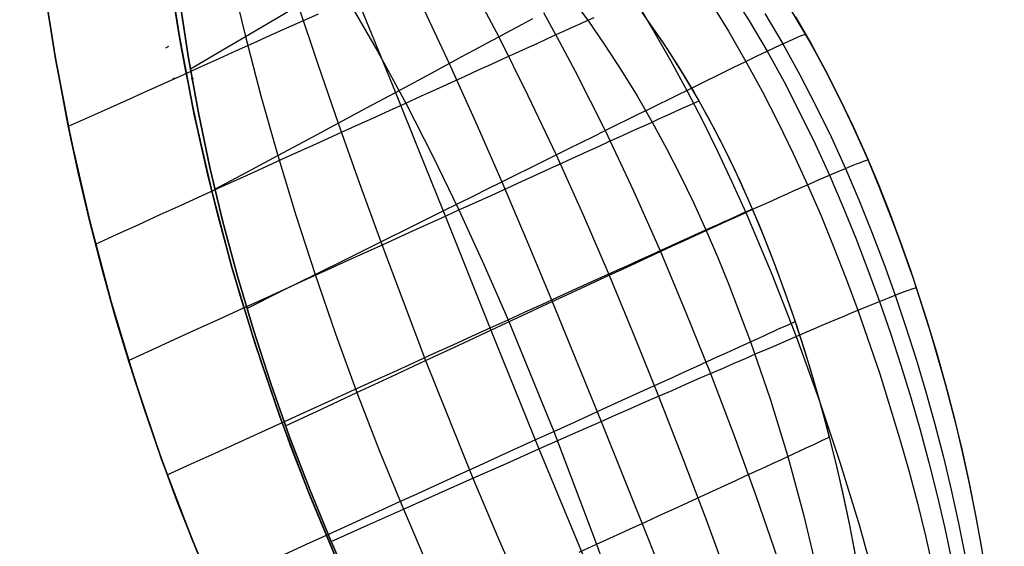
# Model space of a CAD drawing. Header units: millimetres. Extents: x -58 to 58, y -58 to 58.
# Tile 13 of 74: x -58 to -34, y -22 to -9. Entities that reach past the tile are written whole.
import ezdxf

# ---------------------------------------------------------------- set-up
doc = ezdxf.new("R2010")
doc.units = ezdxf.units.MM
doc.header["$MEASUREMENT"] = 0
doc.layers.add('Predefinito', color=5, linetype='Continuous')

msp = doc.modelspace()

# ---------------------------------------------------------------- linework, layer by layer
at = {"layer": 'Predefinito', "color": 9}
for points in [[(-57.5, 0), (-57.466, -1.985), (-57.363, -3.967), (-57.192, -5.945), (-56.953, -7.915), (-56.645, -9.876), (-56.271, -11.825), (-55.829, -13.761), (-55.321, -15.679), (-54.747, -17.58), (-54.107, -19.459), (-53.403, -21.315), (-52.636, -23.145)], [(-52.636, -23.145), (-53.403, -21.315), (-54.107, -19.459), (-54.747, -17.58), (-55.321, -15.679), (-55.829, -13.761), (-56.271, -11.825), (-56.645, -9.876), (-56.953, -7.915), (-57.192, -5.945), (-57.363, -3.967), (-57.466, -1.985), (-57.5, 0)], [(-54.5, 0), (-54.468, -1.881), (-54.37, -3.76), (-54.208, -5.634), (-53.981, -7.502), (-53.69, -9.361), (-53.335, -11.208), (-52.916, -13.043), (-52.435, -14.861), (-51.89, -16.662), (-51.284, -18.444), (-50.617, -20.203), (-49.89, -21.938)], [(-49.89, -21.938), (-50.617, -20.203), (-51.284, -18.444), (-51.89, -16.662), (-52.435, -14.861), (-52.916, -13.043), (-53.335, -11.208), (-53.69, -9.361), (-53.981, -7.502), (-54.208, -5.634), (-54.37, -3.76), (-54.468, -1.881), (-54.5, 0)], [(-42.66, -8.777), (-42.45, -9.068), (-42.045, -9.662), (-41.66, -10.269), (-41.295, -10.889), (-40.949, -11.519), (-40.622, -12.16), (-40.313, -12.809), (-40.021, -13.466), (-39.745, -14.129), (-39.484, -14.799), (-39.236, -15.474), (-39.002, -16.154), (-38.779, -16.837), (-38.568, -17.525), (-38.37, -18.216), (-38.184, -18.91), (-38.011, -19.608), (-37.851, -20.309), (-37.705, -21.013), (-37.571, -21.72)], [(-42.562, -8.912), (-42.158, -9.491), (-41.776, -10.081), (-41.412, -10.684), (-41.068, -11.298), (-40.74, -11.923), (-40.429, -12.559), (-40.134, -13.207), (-39.853, -13.865), (-39.586, -14.533), (-39.331, -15.212), (-39.088, -15.9), (-38.855, -16.598), (-38.634, -17.305), (-38.424, -18.022), (-38.227, -18.747), (-38.042, -19.48), (-37.871, -20.222), (-37.713, -20.972), (-37.57, -21.729)], [(-42.562, -8.912), (-42.158, -9.491), (-41.776, -10.081), (-41.412, -10.684), (-41.068, -11.298), (-40.74, -11.923), (-40.429, -12.559), (-40.134, -13.207), (-39.853, -13.865), (-39.586, -14.533), (-39.331, -15.212), (-39.088, -15.9), (-38.855, -16.598), (-38.634, -17.305), (-38.424, -18.022), (-38.227, -18.747), (-38.042, -19.48), (-37.871, -20.222), (-37.713, -20.972), (-37.57, -21.729)], [(-38.992, -8.884), (-38.619, -9.527), (-38.265, -10.177), (-37.931, -10.835), (-37.614, -11.499), (-37.313, -12.169), (-37.028, -12.846), (-36.758, -13.528), (-36.501, -14.215), (-36.257, -14.907), (-35.8, -16.313), (-35.587, -17.03), (-35.386, -17.756), (-35.196, -18.49), (-35.018, -19.232), (-34.853, -19.983), (-34.701, -20.741), (-34.563, -21.508), (-34.439, -22.282)], [(-36.209, -15.048), (-35.767, -16.422), (-35.366, -17.83), (-35.182, -18.546), (-35.01, -19.27), (-34.849, -20.002), (-34.701, -20.741), (-34.563, -21.508), (-34.439, -22.281), (-34.329, -23.062), (-34.235, -23.85), (-34.156, -24.645), (-34.094, -25.446), (-34.048, -26.253), (-34.02, -27.067), (-34.009, -27.886), (-34.017, -28.71), (-34.043, -29.539), (-34.089, -30.373), (-34.154, -31.212), (-34.24, -32.054), (-34.347, -32.901), (-34.475, -33.75)]]:
    msp.add_lwpolyline(points, dxfattribs=at)
at = {"layer": 'Predefinito', "color": 9, "extrusion": (-2.14328e-06, 2.86885e-06, 1)}
msp.add_lwpolyline([(-36.208, -15.048), (-36.501, -14.216), (-36.757, -13.529), (-37.028, -12.847), (-37.313, -12.17), (-37.613, -11.5), (-37.93, -10.835), (-38.265, -10.178), (-38.618, -9.527), (-38.991, -8.885), (-39.385, -8.25), (-39.8, -7.625), (-40.237, -7.009), (-40.697, -6.404), (-41.181, -5.81), (-41.689, -5.228), (-41.953, -4.942), (-42.223, -4.659), (-42.701, -4.181), (-43.198, -3.714), (-43.715, -3.257), (-44.251, -2.812), (-44.807, -2.378), (-45.382, -1.956), (-45.978, -1.545), (-46.593, -1.147)], dxfattribs=at)
at = {"layer": 'Predefinito', "color": 9, "extrusion": (1, 0, 0)}
for points in [[(-9.527, 60), (-9.527, 320)], [(-14.907, 60), (-14.907, 320)], [(-15.9, 60), (-15.9, 320)], [(-20.741, 60), (-20.741, 319.999)]]:
    msp.add_lwpolyline(points, dxfattribs=at)
at = {"layer": 'Predefinito', "color": 9, "extrusion": (-0.273241, 0.92603, -0.260398)}
msp.add_lwpolyline([(54.328, 28.734), (54.219, 28.831)], dxfattribs=at)
at = {"layer": 'Predefinito', "color": 9, "extrusion": (-0.273241, 0.92603, 0.260398)}
msp.add_lwpolyline([(54.328, 338.156), (54.219, 338.06)], dxfattribs=at)
at = {"layer": 'Predefinito', "color": 9, "extrusion": (-0.285858, 0.928308, -0.237759)}
msp.add_lwpolyline([(54.451, 28.201), (54.372, 28.263)], dxfattribs=at)
at = {"layer": 'Predefinito', "color": 9, "extrusion": (-0.285855, 0.928309, 0.23776)}
msp.add_lwpolyline([(54.451, 340.901), (54.372, 340.841)], dxfattribs=at)
at = {"layer": 'Predefinito', "color": 9, "extrusion": (-0.289386, 0.931619, -0.219869)}
msp.add_lwpolyline([(54.5, 27.639), (54.438, 27.683)], dxfattribs=at)
at = {"layer": 'Predefinito', "color": 9, "extrusion": (-0.289386, 0.931618, 0.219869)}
msp.add_lwpolyline([(54.5, 343.062), (54.438, 343.018)], dxfattribs=at)
at = {"layer": 'Predefinito', "color": 9, "extrusion": (-0.278971, 0.939531, -0.198636)}
msp.add_lwpolyline([(54.138, 26.518), (54.09, 26.551)], dxfattribs=at)
at = {"layer": 'Predefinito', "color": 9, "extrusion": (-0.278971, 0.939531, 0.198636)}
msp.add_lwpolyline([(54.138, 345.909), (54.09, 345.877)], dxfattribs=at)
at = {"layer": 'Predefinito', "color": 9}
for points in [[(-52.451, -7.943, 30.376), (-52.114, -9.35, 30.201), (-51.743, -10.77, 30.058), (-51.341, -12.192, 29.943), (-50.911, -13.612, 29.851), (-50.453, -15.03, 29.779), (-49.967, -16.444, 29.727), (-49.453, -17.849, 29.692), (-48.913, -19.246, 29.673), (-48.346, -20.632, 29.671), (-47.752, -22.004, 29.683)], [(-52.451, -7.943, 349.624), (-52.114, -9.35, 349.799), (-51.743, -10.77, 349.942), (-51.341, -12.192, 350.057), (-50.911, -13.612, 350.149), (-50.453, -15.03, 350.221), (-49.967, -16.444, 350.273), (-49.453, -17.849, 350.308), (-48.913, -19.246, 350.327), (-48.346, -20.632, 350.329), (-47.752, -22.004, 350.317)], [(-49.671, -7.901, 33.364), (-49.104, -9.286, 33.18), (-48.535, -10.686, 33.029), (-47.966, -12.096, 32.906), (-47.397, -13.514, 32.81), (-46.258, -16.357, 32.691), (-45.111, -19.193, 32.662), (-43.944, -22.011, 32.72)], [(-49.671, -7.901, 346.636), (-49.104, -9.286, 346.82), (-48.535, -10.686, 346.971), (-47.966, -12.096, 347.094), (-47.397, -13.514, 347.19), (-46.258, -16.357, 347.309), (-45.111, -19.193, 347.338), (-43.944, -22.011, 347.28)], [(-46.797, -7.978, 36.734), (-46.072, -9.357, 36.565), (-45.374, -10.758, 36.428), (-44.703, -12.177, 36.32), (-44.059, -13.608, 36.241), (-43.439, -15.047, 36.189), (-42.84, -16.491, 36.162), (-42.259, -17.936, 36.16), (-41.692, -19.383, 36.183), (-41.14, -20.835, 36.23), (-40.603, -22.291, 36.302)], [(-46.797, -7.978, 343.266), (-46.072, -9.357, 343.435), (-45.374, -10.758, 343.572), (-44.703, -12.177, 343.68), (-44.059, -13.608, 343.759), (-43.439, -15.047, 343.811), (-42.84, -16.491, 343.838), (-42.259, -17.936, 343.84), (-41.692, -19.383, 343.817), (-41.14, -20.835, 343.77), (-40.603, -22.291, 343.698)], [(-53.082, -22.104, 29.998), (-53.733, -20.469, 29.996), (-54.141, -19.365, 29.996), (-54.526, -18.253, 29.996), (-54.888, -17.134, 29.997), (-55.227, -16.008, 29.997), (-55.542, -14.876, 29.998), (-55.835, -13.738, 29.999), (-56.104, -12.594, 30), (-56.35, -11.444, 30.001), (-56.673, -9.715, 30.003), (-56.938, -8.016, 29.998)], [(-56.925, -8.112, 350.008), (-56.66, -9.793, 350), (-56.353, -11.426, 349.989), (-56.118, -12.531, 349.983), (-55.857, -13.649, 349.978), (-55.568, -14.78, 349.975), (-55.251, -15.922, 349.974), (-54.908, -17.07, 349.974), (-54.542, -18.206, 349.977), (-54.157, -19.321, 349.98), (-53.755, -20.411, 349.985), (-53.341, -21.47, 349.992), (-52.691, -23.019, 350.002)], [(-53.882, -8.18, 351.189), (-53.673, -9.457, 351.287), (-53.402, -10.884, 351.384), (-53.228, -11.705, 351.432), (-53.018, -12.624, 351.48), (-52.76, -13.662, 351.526), (-52.436, -14.855, 351.571), (-52.012, -16.279, 351.614), (-51.742, -17.118, 351.633), (-51.228, -18.598, 351.658), (-51.021, -19.161, 351.664), (-50.561, -20.342, 351.671), (-49.907, -21.898, 351.669)], [(-49.906, -21.901, 28.331), (-50.561, -20.343, 28.329), (-51.02, -19.161, 28.336), (-51.416, -18.071, 28.35), (-51.742, -17.118, 28.367), (-52.241, -15.528, 28.407), (-52.438, -14.847, 28.428), (-52.763, -13.65, 28.473), (-53.019, -12.618, 28.52), (-53.227, -11.708, 28.567), (-53.547, -10.149, 28.664), (-53.672, -9.464, 28.713), (-53.881, -8.188, 28.811)], [(-44.375, -8.387, 48.465), (-43.949, -8.964, 48.431), (-43.54, -9.554, 48.4), (-43.147, -10.156, 48.371), (-42.771, -10.768, 48.346), (-42.412, -11.391, 48.322), (-42.069, -12.023, 48.302), (-41.741, -12.663, 48.284), (-41.428, -13.311, 48.269), (-41.129, -13.965, 48.257), (-40.844, -14.625, 48.248), (-40.572, -15.291, 48.241), (-40.063, -16.637, 48.235), (-39.597, -17.998, 48.241), (-39.175, -19.373, 48.257), (-38.799, -20.761, 48.284), (-38.469, -22.161, 48.322)], [(-44.375, -8.387, 331.535), (-43.949, -8.964, 331.569), (-43.54, -9.554, 331.6), (-43.147, -10.156, 331.629), (-42.771, -10.768, 331.654), (-42.412, -11.391, 331.678), (-42.069, -12.023, 331.698), (-41.741, -12.663, 331.716), (-41.428, -13.311, 331.731), (-41.129, -13.965, 331.743), (-40.844, -14.625, 331.752), (-40.572, -15.291, 331.759), (-40.063, -16.637, 331.765), (-39.597, -17.998, 331.759), (-39.175, -19.373, 331.743), (-38.799, -20.761, 331.716), (-38.469, -22.161, 331.678)], [(-40.54, -8.266, 48.977), (-40.093, -8.979, 48.943), (-39.668, -9.702, 48.915), (-39.265, -10.433, 48.891), (-38.884, -11.171, 48.872), (-38.524, -11.913, 48.858), (-38.183, -12.66, 48.848), (-37.859, -13.41, 48.842), (-37.553, -14.162, 48.84), (-37.263, -14.917, 48.842), (-36.988, -15.673, 48.848), (-36.726, -16.433, 48.857), (-36.476, -17.198, 48.869), (-36.24, -17.967, 48.886), (-36.017, -18.741, 48.905), (-35.807, -19.519, 48.929), (-35.611, -20.301, 48.956), (-35.43, -21.087, 48.987), (-35.262, -21.877, 49.022)], [(-40.54, -8.266, 331.023), (-40.093, -8.979, 331.057), (-39.668, -9.702, 331.085), (-39.265, -10.433, 331.109), (-38.884, -11.171, 331.128), (-38.524, -11.913, 331.142), (-38.183, -12.66, 331.152), (-37.859, -13.41, 331.158), (-37.553, -14.162, 331.16), (-37.263, -14.917, 331.158), (-36.988, -15.673, 331.152), (-36.726, -16.433, 331.143), (-36.476, -17.198, 331.131), (-36.24, -17.967, 331.114), (-36.017, -18.741, 331.095), (-35.807, -19.519, 331.071), (-35.611, -20.301, 331.044), (-35.43, -21.087, 331.013), (-35.262, -21.877, 330.978)], [(-49.525, -22.632, 28.369), (-50.069, -21.402, 28.361), (-50.581, -20.158, 28.362), (-51.062, -18.901, 28.373), (-51.51, -17.632, 28.394), (-51.924, -16.354, 28.426), (-52.305, -15.067, 28.47), (-52.65, -13.773, 28.527), (-52.96, -12.475, 28.598), (-53.234, -11.171, 28.688), (-53.47, -9.865, 28.8), (-53.668, -8.566, 28.935)], [(-53.668, -8.566, 351.065), (-53.471, -9.865, 351.2), (-53.234, -11.171, 351.312), (-52.96, -12.475, 351.402), (-52.65, -13.773, 351.473), (-52.305, -15.067, 351.531), (-51.924, -16.354, 351.574), (-51.51, -17.632, 351.606), (-51.062, -18.901, 351.627), (-50.581, -20.158, 351.638), (-50.069, -21.402, 351.639), (-49.525, -22.632, 351.632)], [(-53.427, -10.121, 28.775), (-52.764, -9.733, 29.475), (-52.114, -9.35, 30.201), (-51.478, -8.975, 30.953), (-50.858, -8.608, 31.731)], [(-53.427, -10.121, 351.225), (-52.764, -9.733, 350.525), (-52.114, -9.35, 349.799), (-51.478, -8.975, 349.047), (-50.858, -8.608, 348.269)], [(-50.858, -8.608, 31.731), (-50.388, -10.01, 31.565), (-49.902, -11.421, 31.429), (-49.401, -12.836, 31.32), (-48.887, -14.253, 31.235), (-47.817, -17.084, 31.13), (-46.688, -19.893, 31.104), (-46.101, -21.285, 31.119), (-45.497, -22.668, 31.154)], [(-50.858, -8.608, 348.269), (-50.388, -10.01, 348.435), (-49.902, -11.421, 348.571), (-49.401, -12.836, 348.68), (-48.887, -14.253, 348.765), (-47.817, -17.084, 348.87), (-46.688, -19.893, 348.896), (-46.101, -21.285, 348.881), (-45.497, -22.668, 348.846)], [(-49.662, -8.488, 38.119), (-48.963, -9.699, 38.01), (-48.289, -10.938, 37.917), (-47.642, -12.203, 37.837), (-47.02, -13.489, 37.772), (-46.423, -14.793, 37.721), (-45.849, -16.111, 37.685), (-44.759, -18.778, 37.656), (-43.735, -21.467, 37.685), (-42.78, -24.172, 37.772)], [(-49.662, -8.488, 341.881), (-48.963, -9.699, 341.99), (-48.289, -10.938, 342.083), (-47.642, -12.203, 342.163), (-47.02, -13.489, 342.228), (-46.423, -14.793, 342.279), (-45.849, -16.111, 342.315), (-44.759, -18.778, 342.344), (-43.735, -21.467, 342.315), (-42.78, -24.172, 342.228)], [(-47.903, -8.606, 34.904), (-47.254, -9.995, 34.741), (-46.619, -11.401, 34.608), (-45.998, -12.819, 34.504), (-45.39, -14.245, 34.428), (-44.794, -15.676, 34.377), (-43.629, -18.538, 34.347), (-42.486, -21.398, 34.412), (-41.365, -24.255, 34.574)], [(-47.903, -8.606, 345.096), (-47.254, -9.995, 345.259), (-46.619, -11.401, 345.392), (-45.998, -12.819, 345.496), (-45.39, -14.245, 345.572), (-44.794, -15.676, 345.623), (-43.629, -18.538, 345.653), (-42.486, -21.398, 345.588), (-41.365, -24.255, 345.426)], [(-42.801, -8.51, 42.492), (-42.381, -9.211, 42.433), (-41.976, -9.919, 42.38), (-41.587, -10.635, 42.335), (-41.213, -11.357, 42.297), (-40.854, -12.084, 42.265), (-40.509, -12.815, 42.24), (-40.178, -13.549, 42.221), (-39.553, -15.025, 42.201), (-38.973, -16.508, 42.203), (-38.432, -18.002, 42.228), (-37.93, -19.509, 42.275), (-37.466, -21.029, 42.345), (-37.043, -22.561, 42.438)], [(-42.801, -8.51, 337.508), (-42.381, -9.211, 337.567), (-41.976, -9.919, 337.62), (-41.587, -10.635, 337.665), (-41.213, -11.357, 337.703), (-40.854, -12.084, 337.735), (-40.509, -12.815, 337.76), (-40.178, -13.549, 337.779), (-39.553, -15.025, 337.799), (-38.973, -16.508, 337.797), (-38.432, -18.002, 337.772), (-37.93, -19.509, 337.725), (-37.466, -21.029, 337.655), (-37.043, -22.561, 337.562)], [(-41.023, -8.512, 46.757), (-40.587, -9.224, 46.716), (-40.172, -9.944, 46.681), (-39.776, -10.672, 46.651), (-39.401, -11.405, 46.628), (-39.043, -12.144, 46.609), (-38.704, -12.887, 46.596), (-38.381, -13.633, 46.588), (-38.073, -14.382, 46.584), (-37.781, -15.132, 46.585), (-37.502, -15.885, 46.59), (-36.98, -17.401, 46.613), (-36.507, -18.934, 46.654), (-36.289, -19.707, 46.681), (-36.084, -20.484, 46.713), (-35.892, -21.265, 46.749), (-35.713, -22.049, 46.79)], [(-41.023, -8.512, 333.243), (-40.587, -9.224, 333.284), (-40.172, -9.944, 333.319), (-39.776, -10.672, 333.349), (-39.401, -11.405, 333.372), (-39.043, -12.144, 333.391), (-38.704, -12.887, 333.404), (-38.381, -13.633, 333.412), (-38.073, -14.382, 333.416), (-37.781, -15.132, 333.415), (-37.502, -15.885, 333.41), (-36.98, -17.401, 333.387), (-36.507, -18.934, 333.346), (-36.289, -19.707, 333.319), (-36.084, -20.484, 333.287), (-35.892, -21.265, 333.251), (-35.713, -22.049, 333.21)], [(-36.209, -15.048, 60), (-36.45, -14.357, 60), (-36.705, -13.667, 59.999), (-36.975, -12.978, 59.999), (-37.261, -12.291, 59.999), (-37.598, -11.534, 59.999), (-37.958, -10.78, 59.998), (-38.342, -10.032, 59.998), (-38.753, -9.291, 59.998), (-39.19, -8.559, 59.998)], [(-56.339, -11.494, 30), (-55.405, -11.073, 30.868), (-54.945, -10.866, 31.318), (-54.492, -10.661, 31.778), (-54.044, -10.46, 32.249), (-53.603, -10.261, 32.731), (-53.169, -10.065, 33.223), (-52.743, -9.873, 33.725), (-52.324, -9.685, 34.238), (-51.915, -9.501, 34.762), (-51.514, -9.32, 35.295), (-51.123, -9.144, 35.839), (-50.741, -8.973, 36.394), (-50.37, -8.806, 36.959)], [(-56.339, -11.494, 350), (-55.405, -11.073, 349.132), (-54.945, -10.866, 348.682), (-54.492, -10.661, 348.222), (-54.044, -10.46, 347.751), (-53.603, -10.261, 347.269), (-53.169, -10.065, 346.777), (-52.743, -9.873, 346.275), (-52.324, -9.685, 345.762), (-51.915, -9.501, 345.238), (-51.514, -9.32, 344.705), (-51.123, -9.144, 344.161), (-50.741, -8.973, 343.606), (-50.37, -8.806, 343.041)], [(-55.692, -14.304, 30), (-55.172, -14.068, 30.408), (-54.657, -13.834, 30.827), (-54.147, -13.602, 31.258), (-53.644, -13.373, 31.701), (-53.148, -13.147, 32.155), (-52.659, -12.925, 32.621), (-52.178, -12.706, 33.099), (-51.705, -12.491, 33.588), (-51.242, -12.281, 34.089), (-50.787, -12.074, 34.601), (-50.343, -11.872, 35.125), (-49.909, -11.675, 35.661), (-49.486, -11.483, 36.208), (-49.075, -11.296, 36.766), (-48.676, -11.114, 37.336), (-48.289, -10.938, 37.917), (-47.916, -10.768, 38.509), (-47.555, -10.605, 39.113), (-47.208, -10.447, 39.726), (-46.874, -10.295, 40.35), (-46.554, -10.149, 40.983), (-46.247, -10.01, 41.625), (-45.954, -9.877, 42.275), (-45.675, -9.75, 42.934), (-45.41, -9.629, 43.6), (-45.158, -9.515, 44.273), (-44.921, -9.407, 44.952), (-44.698, -9.305, 45.638), (-44.489, -9.21, 46.329), (-44.295, -9.122, 47.025), (-44.115, -9.04, 47.726), (-43.949, -8.964, 48.431), (-43.798, -8.895, 49.14)], [(-55.692, -14.304, 350), (-55.172, -14.068, 349.592), (-54.657, -13.834, 349.173), (-54.147, -13.602, 348.742), (-53.644, -13.373, 348.299), (-53.148, -13.147, 347.845), (-52.659, -12.925, 347.379), (-52.178, -12.706, 346.901), (-51.705, -12.491, 346.412), (-51.242, -12.281, 345.911), (-50.787, -12.074, 345.399), (-50.343, -11.872, 344.875), (-49.909, -11.675, 344.339), (-49.486, -11.483, 343.792), (-49.075, -11.296, 343.234), (-48.676, -11.114, 342.664), (-48.289, -10.938, 342.083), (-47.916, -10.768, 341.491), (-47.555, -10.605, 340.887), (-47.208, -10.447, 340.274), (-46.874, -10.295, 339.65), (-46.554, -10.149, 339.017), (-46.247, -10.01, 338.375), (-45.954, -9.877, 337.725), (-45.675, -9.75, 337.066), (-45.41, -9.629, 336.4), (-45.158, -9.515, 335.727), (-44.921, -9.407, 335.048), (-44.698, -9.305, 334.362), (-44.489, -9.21, 333.671), (-44.295, -9.122, 332.975), (-44.115, -9.04, 332.274), (-43.949, -8.964, 331.569), (-43.798, -8.895, 330.86)], [(-52.841, -12.992, 28.568), (-52.084, -12.589, 29.241), (-51.341, -12.192, 29.943), (-50.613, -11.802, 30.672), (-49.902, -11.421, 31.429), (-49.208, -11.048, 32.215), (-48.535, -10.686, 33.029), (-47.883, -10.335, 33.87), (-47.254, -9.995, 34.741), (-46.949, -9.831, 35.186), (-46.649, -9.669, 35.639), (-46.357, -9.511, 36.099), (-46.072, -9.357, 36.565), (-45.794, -9.206, 37.038), (-45.524, -9.06, 37.515), (-45.261, -8.918, 37.999)], [(-52.841, -12.992, 351.432), (-52.084, -12.589, 350.759), (-51.341, -12.192, 350.057), (-50.613, -11.802, 349.328), (-49.902, -11.421, 348.571), (-49.208, -11.048, 347.785), (-48.535, -10.686, 346.971), (-47.883, -10.335, 346.13), (-47.254, -9.995, 345.259), (-46.949, -9.831, 344.814), (-46.649, -9.669, 344.361), (-46.357, -9.511, 343.901), (-46.072, -9.357, 343.435), (-45.794, -9.206, 342.962), (-45.524, -9.06, 342.485), (-45.261, -8.918, 342.001)], [(-45.006, -8.779, 38.487), (-44.623, -9.475, 38.414), (-44.25, -10.177, 38.349), (-43.533, -11.597, 38.242), (-42.856, -13.034, 38.163), (-42.214, -14.482, 38.112), (-41.604, -15.936, 38.086), (-41.022, -17.395, 38.086), (-40.464, -18.86, 38.109), (-39.928, -20.332, 38.158), (-39.417, -21.811, 38.232)], [(-45.006, -8.779, 341.513), (-44.623, -9.475, 341.586), (-44.25, -10.177, 341.651), (-43.533, -11.597, 341.758), (-42.856, -13.034, 341.837), (-42.214, -14.482, 341.888), (-41.604, -15.936, 341.914), (-41.022, -17.395, 341.914), (-40.464, -18.86, 341.891), (-39.928, -20.332, 341.842), (-39.417, -21.811, 341.768)], [(-39.726, -8.801, 51.177), (-39.295, -9.526, 51.155), (-38.888, -10.261, 51.137), (-38.504, -11.002, 51.123), (-38.142, -11.748, 51.113), (-37.8, -12.498, 51.106), (-37.478, -13.252, 51.102), (-37.174, -14.008, 51.102), (-36.887, -14.766, 51.104), (-36.616, -15.525, 51.11), (-36.358, -16.288, 51.118), (-36.114, -17.055, 51.129), (-35.884, -17.828, 51.143), (-35.667, -18.605, 51.159), (-35.464, -19.387, 51.178), (-35.276, -20.173, 51.201), (-35.103, -20.963, 51.226), (-34.944, -21.757, 51.254)], [(-39.726, -8.801, 328.823), (-39.295, -9.526, 328.845), (-38.888, -10.261, 328.863), (-38.504, -11.002, 328.877), (-38.142, -11.748, 328.887), (-37.8, -12.498, 328.894), (-37.478, -13.252, 328.898), (-37.174, -14.008, 328.898), (-36.887, -14.766, 328.896), (-36.616, -15.525, 328.89), (-36.358, -16.288, 328.882), (-36.114, -17.055, 328.871), (-35.884, -17.828, 328.857), (-35.667, -18.605, 328.841), (-35.464, -19.387, 328.822), (-35.276, -20.173, 328.799), (-35.103, -20.963, 328.774), (-34.944, -21.757, 328.746)], [(-52.081, -15.838, 28.442), (-51.26, -15.431, 29.096), (-50.453, -15.03, 29.779), (-49.661, -14.638, 30.492), (-48.887, -14.253, 31.235), (-48.132, -13.878, 32.007), (-47.397, -13.514, 32.81), (-46.685, -13.16, 33.642), (-46.338, -12.988, 34.069), (-45.998, -12.819, 34.504), (-45.664, -12.653, 34.947), (-45.336, -12.491, 35.398), (-45.016, -12.332, 35.855), (-44.703, -12.177, 36.32), (-44.399, -12.026, 36.792), (-44.102, -11.879, 37.269), (-43.814, -11.736, 37.753), (-43.533, -11.597, 38.242), (-43.261, -11.462, 38.736), (-42.997, -11.332, 39.236), (-42.742, -11.205, 39.741), (-42.494, -11.083, 40.251), (-42.255, -10.965, 40.765), (-42.024, -10.851, 41.284), (-41.801, -10.741, 41.808), (-41.587, -10.635, 42.335), (-41.183, -10.437, 43.402), (-40.812, -10.255, 44.482), (-40.475, -10.091, 45.576), (-40.172, -9.944, 46.681), (-39.903, -9.814, 47.795), (-39.668, -9.702, 48.915), (-39.466, -9.607, 50.035), (-39.295, -9.526, 51.155), (-39.151, -9.46, 52.275), (-39.034, -9.407, 53.392), (-38.94, -9.365, 54.506), (-38.868, -9.334, 55.616), (-38.78, -9.299, 57.82), (-38.753, -9.291, 59.998)], [(-52.081, -15.838, 351.558), (-51.26, -15.431, 350.904), (-50.453, -15.03, 350.221), (-49.661, -14.638, 349.508), (-48.887, -14.253, 348.765), (-48.132, -13.878, 347.993), (-47.397, -13.514, 347.19), (-46.685, -13.16, 346.358), (-46.338, -12.988, 345.931), (-45.998, -12.819, 345.496), (-45.664, -12.653, 345.053), (-45.336, -12.491, 344.602), (-45.016, -12.332, 344.145), (-44.703, -12.177, 343.68), (-44.399, -12.026, 343.208), (-44.102, -11.879, 342.731), (-43.814, -11.736, 342.247), (-43.533, -11.597, 341.758), (-43.261, -11.462, 341.264), (-42.997, -11.332, 340.764), (-42.742, -11.205, 340.259), (-42.494, -11.083, 339.749), (-42.255, -10.965, 339.235), (-42.024, -10.851, 338.716), (-41.801, -10.741, 338.192), (-41.587, -10.635, 337.665), (-41.183, -10.437, 336.598), (-40.812, -10.255, 335.518), (-40.475, -10.091, 334.424), (-40.172, -9.944, 333.319), (-39.903, -9.814, 332.205), (-39.668, -9.702, 331.085), (-39.466, -9.607, 329.965), (-39.295, -9.526, 328.845), (-39.151, -9.46, 327.725), (-39.034, -9.407, 326.608), (-38.94, -9.365, 325.494), (-38.868, -9.334, 324.384), (-38.78, -9.299, 322.18), (-38.753, -9.291, 320.002)], [(-54.905, -17.08, 30), (-54.35, -16.827, 30.392), (-53.801, -16.577, 30.797), (-53.258, -16.33, 31.215), (-52.722, -16.086, 31.645), (-52.194, -15.845, 32.088), (-51.673, -15.608, 32.543), (-51.16, -15.375, 33.01), (-50.657, -15.145, 33.49), (-50.163, -14.92, 33.982), (-49.679, -14.7, 34.487), (-49.206, -14.485, 35.004), (-48.744, -14.274, 35.533), (-48.294, -14.07, 36.074), (-47.856, -13.87, 36.628), (-47.431, -13.677, 37.194), (-47.02, -13.489, 37.772), (-46.622, -13.308, 38.362), (-46.239, -13.134, 38.964), (-45.87, -12.966, 39.577), (-45.515, -12.804, 40.201), (-45.175, -12.649, 40.834), (-44.849, -12.501, 41.477), (-44.537, -12.359, 42.13), (-44.241, -12.224, 42.79), (-43.959, -12.096, 43.459), (-43.692, -11.974, 44.136), (-43.441, -11.86, 44.819), (-43.204, -11.752, 45.509), (-42.983, -11.651, 46.205), (-42.777, -11.557, 46.906), (-42.587, -11.471, 47.612), (-42.412, -11.391, 48.322), (-42.253, -11.319, 49.037), (-42.108, -11.253, 49.755), (-41.978, -11.194, 50.476), (-41.862, -11.141, 51.2), (-41.759, -11.094, 51.927), (-41.668, -11.053, 52.656), (-41.521, -10.987, 54.12), (-41.415, -10.939, 55.588), (-41.346, -10.909, 57.06), (-41.307, -10.893, 58.531), (-41.295, -10.889, 60)], [(-54.905, -17.08, 350), (-54.35, -16.827, 349.608), (-53.801, -16.577, 349.203), (-53.258, -16.33, 348.785), (-52.722, -16.086, 348.355), (-52.194, -15.845, 347.912), (-51.673, -15.608, 347.457), (-51.16, -15.375, 346.99), (-50.657, -15.145, 346.51), (-50.163, -14.92, 346.018), (-49.679, -14.7, 345.513), (-49.206, -14.485, 344.996), (-48.744, -14.274, 344.467), (-48.294, -14.07, 343.926), (-47.856, -13.87, 343.372), (-47.431, -13.677, 342.806), (-47.02, -13.489, 342.228), (-46.622, -13.308, 341.638), (-46.239, -13.134, 341.036), (-45.87, -12.966, 340.423), (-45.515, -12.804, 339.799), (-45.175, -12.649, 339.166), (-44.849, -12.501, 338.523), (-44.537, -12.359, 337.87), (-44.241, -12.224, 337.21), (-43.959, -12.096, 336.541), (-43.692, -11.974, 335.864), (-43.441, -11.86, 335.181), (-43.204, -11.752, 334.491), (-42.983, -11.651, 333.795), (-42.777, -11.557, 333.094), (-42.587, -11.471, 332.388), (-42.412, -11.391, 331.678), (-42.253, -11.319, 330.963), (-42.108, -11.253, 330.245), (-41.978, -11.194, 329.524), (-41.862, -11.141, 328.8), (-41.759, -11.094, 328.073), (-41.668, -11.053, 327.344), (-41.521, -10.987, 325.88), (-41.415, -10.939, 324.412), (-41.346, -10.909, 322.94), (-41.307, -10.893, 321.469), (-41.295, -10.889, 320)], [(-51.155, -18.646, 28.376), (-50.297, -18.244, 29.019), (-49.453, -17.849, 29.692), (-48.626, -17.462, 30.396), (-47.817, -17.084, 31.13), (-47.027, -16.715, 31.895), (-46.258, -16.357, 32.691), (-45.883, -16.182, 33.1), (-45.514, -16.01, 33.518), (-45.151, -15.841, 33.943), (-44.794, -15.676, 34.377), (-44.444, -15.513, 34.818), (-44.101, -15.354, 35.267), (-43.766, -15.199, 35.724), (-43.439, -15.047, 36.189), (-43.12, -14.9, 36.66), (-42.809, -14.756, 37.138), (-42.507, -14.617, 37.622), (-42.214, -14.482, 38.112), (-41.929, -14.35, 38.607), (-41.653, -14.223, 39.108), (-41.385, -14.101, 39.615), (-41.126, -13.982, 40.127), (-40.876, -13.867, 40.643), (-40.635, -13.757, 41.165), (-40.402, -13.651, 41.69), (-40.178, -13.549, 42.221), (-39.962, -13.451, 42.755), (-39.756, -13.358, 43.293), (-39.558, -13.269, 43.836), (-39.369, -13.184, 44.381), (-39.19, -13.103, 44.93), (-39.019, -13.027, 45.483), (-38.857, -12.955, 46.038), (-38.704, -12.887, 46.596), (-38.56, -12.824, 47.157), (-38.425, -12.765, 47.719), (-38.183, -12.66, 48.848), (-37.975, -12.572, 49.977), (-37.8, -12.498, 51.106), (-37.655, -12.439, 52.233), (-37.536, -12.391, 53.358), (-37.443, -12.355, 54.479), (-37.371, -12.328, 55.596), (-37.286, -12.298, 57.812), (-37.261, -12.291, 59.999)], [(-51.155, -18.646, 351.624), (-50.297, -18.244, 350.981), (-49.453, -17.849, 350.308), (-48.626, -17.462, 349.604), (-47.817, -17.084, 348.87), (-47.027, -16.715, 348.105), (-46.258, -16.357, 347.309), (-45.883, -16.182, 346.9), (-45.514, -16.01, 346.482), (-45.151, -15.841, 346.057), (-44.794, -15.676, 345.623), (-44.444, -15.513, 345.182), (-44.101, -15.354, 344.733), (-43.766, -15.199, 344.276), (-43.439, -15.047, 343.811), (-43.12, -14.9, 343.34), (-42.809, -14.756, 342.862), (-42.507, -14.617, 342.378), (-42.214, -14.482, 341.888), (-41.929, -14.35, 341.393), (-41.653, -14.223, 340.892), (-41.385, -14.101, 340.385), (-41.126, -13.982, 339.873), (-40.876, -13.867, 339.357), (-40.635, -13.757, 338.835), (-40.402, -13.651, 338.31), (-40.178, -13.549, 337.779), (-39.962, -13.451, 337.245), (-39.756, -13.358, 336.707), (-39.558, -13.269, 336.164), (-39.369, -13.184, 335.619), (-39.19, -13.103, 335.07), (-39.019, -13.027, 334.517), (-38.857, -12.955, 333.962), (-38.704, -12.887, 333.404), (-38.56, -12.824, 332.843), (-38.425, -12.765, 332.281), (-38.183, -12.66, 331.152), (-37.975, -12.572, 330.023), (-37.8, -12.498, 328.894), (-37.655, -12.439, 327.767), (-37.536, -12.391, 326.642), (-37.443, -12.355, 325.521), (-37.371, -12.328, 324.404), (-37.286, -12.298, 322.188), (-37.261, -12.291, 320.001)], [(-53.979, -19.812, 30), (-53.407, -19.551, 30.383), (-52.84, -19.293, 30.78), (-52.28, -19.038, 31.189), (-51.727, -18.787, 31.612), (-51.181, -18.538, 32.047), (-50.644, -18.294, 32.496), (-50.116, -18.053, 32.957), (-49.596, -17.817, 33.431), (-49.087, -17.585, 33.918), (-48.588, -17.358, 34.418), (-48.101, -17.136, 34.931), (-47.625, -16.919, 35.456), (-47.161, -16.708, 35.994), (-46.71, -16.503, 36.545), (-46.273, -16.304, 37.109), (-45.849, -16.111, 37.685), (-45.44, -15.925, 38.274), (-45.046, -15.746, 38.875), (-44.666, -15.573, 39.488), (-44.302, -15.407, 40.111), (-43.952, -15.248, 40.745), (-43.618, -15.096, 41.389), (-43.299, -14.951, 42.042), (-42.995, -14.813, 42.704), (-42.706, -14.682, 43.375), (-42.434, -14.557, 44.053), (-42.176, -14.441, 44.739), (-41.935, -14.331, 45.431), (-41.71, -14.228, 46.13), (-41.5, -14.133, 46.834), (-41.307, -14.045, 47.543), (-41.129, -13.965, 48.257), (-40.968, -13.892, 48.975), (-40.823, -13.826, 49.697), (-40.693, -13.767, 50.422), (-40.576, -13.714, 51.15), (-40.473, -13.668, 51.88), (-40.383, -13.627, 52.614), (-40.238, -13.562, 54.085), (-40.135, -13.516, 55.563), (-40.068, -13.486, 57.043), (-40.032, -13.47, 58.523), (-40.021, -13.466, 60)], [(-53.979, -19.812, 350), (-53.407, -19.551, 349.617), (-52.84, -19.293, 349.22), (-52.28, -19.038, 348.811), (-51.727, -18.787, 348.388), (-51.181, -18.538, 347.953), (-50.644, -18.294, 347.504), (-50.116, -18.053, 347.043), (-49.596, -17.817, 346.569), (-49.087, -17.585, 346.082), (-48.588, -17.358, 345.582), (-48.101, -17.136, 345.069), (-47.625, -16.919, 344.544), (-47.161, -16.708, 344.006), (-46.71, -16.503, 343.455), (-46.273, -16.304, 342.891), (-45.849, -16.111, 342.315), (-45.44, -15.925, 341.726), (-45.046, -15.746, 341.125), (-44.666, -15.573, 340.512), (-44.302, -15.407, 339.889), (-43.952, -15.248, 339.255), (-43.618, -15.096, 338.611), (-43.299, -14.951, 337.958), (-42.995, -14.813, 337.296), (-42.706, -14.682, 336.625), (-42.434, -14.557, 335.947), (-42.176, -14.441, 335.261), (-41.935, -14.331, 334.569), (-41.71, -14.228, 333.87), (-41.5, -14.133, 333.166), (-41.307, -14.045, 332.457), (-41.129, -13.965, 331.743), (-40.968, -13.892, 331.025), (-40.823, -13.826, 330.303), (-40.693, -13.767, 329.578), (-40.576, -13.714, 328.85), (-40.473, -13.668, 328.12), (-40.383, -13.627, 327.386), (-40.238, -13.562, 325.915), (-40.135, -13.516, 324.437), (-40.068, -13.486, 322.957), (-40.032, -13.47, 321.477), (-40.021, -13.466, 320)], [(-36.209, -15.048, 320), (-35.864, -16.108, 320), (-35.631, -16.881, 319.999), (-35.412, -17.658, 319.999), (-35.209, -18.441, 319.999), (-35.02, -19.228, 319.999), (-34.846, -20.019, 319.999), (-34.688, -20.814, 319.999), (-34.545, -21.613, 319.998)], [(-50.069, -21.402, 28.36), (-49.2, -21.013, 29), (-48.346, -20.632, 29.671), (-47.508, -20.258, 30.372), (-46.688, -19.893, 31.104), (-45.889, -19.538, 31.867), (-45.111, -19.193, 32.662), (-44.731, -19.025, 33.072), (-44.357, -18.859, 33.489), (-43.99, -18.697, 33.914), (-43.629, -18.538, 34.347), (-43.275, -18.382, 34.789), (-42.928, -18.23, 35.238), (-42.59, -18.081, 35.696), (-42.259, -17.936, 36.16), (-41.936, -17.795, 36.632), (-41.623, -17.657, 37.11), (-41.318, -17.524, 37.595), (-41.022, -17.395, 38.086), (-40.735, -17.27, 38.582), (-40.456, -17.149, 39.084), (-40.187, -17.032, 39.592), (-39.926, -16.919, 40.104), (-39.675, -16.81, 40.622), (-39.432, -16.706, 41.145), (-39.198, -16.605, 41.672), (-38.973, -16.508, 42.203), (-38.757, -16.416, 42.739), (-38.551, -16.328, 43.279), (-38.353, -16.243, 43.822), (-38.164, -16.163, 44.369), (-37.985, -16.087, 44.92), (-37.815, -16.016, 45.473), (-37.654, -15.948, 46.03), (-37.502, -15.885, 46.59), (-37.359, -15.826, 47.152), (-37.226, -15.771, 47.716), (-36.988, -15.673, 48.848), (-36.786, -15.592, 49.979), (-36.616, -15.525, 51.11), (-36.476, -15.471, 52.239), (-36.364, -15.428, 53.364), (-36.275, -15.396, 54.486), (-36.209, -15.372, 55.602), (-36.132, -15.347, 57.817), (-36.11, -15.341, 60)], [(-50.069, -21.402, 351.64), (-49.2, -21.013, 351), (-48.346, -20.632, 350.329), (-47.508, -20.258, 349.628), (-46.688, -19.893, 348.896), (-45.889, -19.538, 348.133), (-45.111, -19.193, 347.338), (-44.731, -19.025, 346.928), (-44.357, -18.859, 346.511), (-43.99, -18.697, 346.086), (-43.629, -18.538, 345.653), (-43.275, -18.382, 345.211), (-42.928, -18.23, 344.762), (-42.59, -18.081, 344.304), (-42.259, -17.936, 343.84), (-41.936, -17.795, 343.368), (-41.623, -17.657, 342.89), (-41.318, -17.524, 342.405), (-41.022, -17.395, 341.914), (-40.735, -17.27, 341.418), (-40.456, -17.149, 340.916), (-40.187, -17.032, 340.408), (-39.926, -16.919, 339.896), (-39.675, -16.81, 339.378), (-39.432, -16.706, 338.855), (-39.198, -16.605, 338.328), (-38.973, -16.508, 337.797), (-38.757, -16.416, 337.261), (-38.551, -16.328, 336.721), (-38.353, -16.243, 336.178), (-38.164, -16.163, 335.631), (-37.985, -16.087, 335.08), (-37.815, -16.016, 334.527), (-37.654, -15.948, 333.97), (-37.502, -15.885, 333.41), (-37.359, -15.826, 332.848), (-37.226, -15.771, 332.284), (-36.988, -15.673, 331.152), (-36.786, -15.592, 330.021), (-36.616, -15.525, 328.89), (-36.476, -15.471, 327.761), (-36.364, -15.428, 326.636), (-36.275, -15.396, 325.514), (-36.209, -15.372, 324.398), (-36.132, -15.347, 322.183), (-36.11, -15.341, 320)], [(-51.21, -21.718, 31.181), (-50.654, -21.465, 31.601), (-50.107, -21.216, 32.034), (-49.567, -20.97, 32.48), (-49.037, -20.728, 32.939), (-48.515, -20.49, 33.412), (-48.004, -20.257, 33.897), (-47.504, -20.029, 34.395), (-47.015, -19.806, 34.906), (-46.538, -19.589, 35.431), (-46.073, -19.377, 35.968), (-45.621, -19.171, 36.518), (-45.183, -18.971, 37.081), (-44.759, -18.778, 37.656), (-44.35, -18.591, 38.245), (-43.956, -18.411, 38.845), (-43.576, -18.239, 39.458), (-43.212, -18.073, 40.081), (-42.863, -17.913, 40.715), (-42.53, -17.761, 41.359), (-42.211, -17.616, 42.013), (-41.909, -17.478, 42.676), (-41.622, -17.348, 43.347), (-41.351, -17.224, 44.026), (-41.096, -17.108, 44.712), (-40.857, -16.999, 45.405), (-40.634, -16.897, 46.105), (-40.427, -16.803, 46.81), (-40.237, -16.716, 47.52), (-40.063, -16.637, 48.235), (-39.905, -16.565, 48.954), (-39.763, -16.5, 49.677), (-39.636, -16.442, 50.404), (-39.524, -16.391, 51.133), (-39.425, -16.346, 51.865), (-39.338, -16.307, 52.599), (-39.201, -16.244, 54.074), (-39.104, -16.2, 55.554), (-39.043, -16.172, 57.037), (-39.002, -16.154, 60)], [(-51.21, -21.718, 348.819), (-50.654, -21.465, 348.399), (-50.107, -21.216, 347.966), (-49.567, -20.97, 347.52), (-49.037, -20.728, 347.061), (-48.515, -20.49, 346.588), (-48.004, -20.257, 346.103), (-47.504, -20.029, 345.605), (-47.015, -19.806, 345.094), (-46.538, -19.589, 344.569), (-46.073, -19.377, 344.032), (-45.621, -19.171, 343.482), (-45.183, -18.971, 342.919), (-44.759, -18.778, 342.344), (-44.35, -18.591, 341.755), (-43.956, -18.411, 341.155), (-43.576, -18.239, 340.542), (-43.212, -18.073, 339.919), (-42.863, -17.913, 339.285), (-42.53, -17.761, 338.641), (-42.211, -17.616, 337.987), (-41.909, -17.478, 337.324), (-41.622, -17.348, 336.653), (-41.351, -17.224, 335.974), (-41.096, -17.108, 335.288), (-40.857, -16.999, 334.595), (-40.634, -16.897, 333.895), (-40.427, -16.803, 333.19), (-40.237, -16.716, 332.48), (-40.063, -16.637, 331.765), (-39.905, -16.565, 331.046), (-39.763, -16.5, 330.323), (-39.636, -16.442, 329.596), (-39.524, -16.391, 328.867), (-39.425, -16.346, 328.135), (-39.338, -16.307, 327.401), (-39.201, -16.244, 325.926), (-39.104, -16.2, 324.446), (-39.043, -16.172, 322.963), (-39.002, -16.154, 320)], [(-44.149, -21.657, 37.109), (-43.735, -21.467, 37.685), (-43.336, -21.284, 38.274), (-42.951, -21.108, 38.875), (-42.581, -20.938, 39.487), (-42.226, -20.776, 40.111), (-41.886, -20.62, 40.745), (-41.562, -20.471, 41.389), (-41.252, -20.329, 42.042), (-40.958, -20.194, 42.704), (-40.68, -20.066, 43.375), (-40.417, -19.945, 44.053), (-40.17, -19.831, 44.739), (-39.939, -19.725, 45.431), (-39.724, -19.626, 46.13), (-39.525, -19.534, 46.834), (-39.342, -19.45, 47.543), (-39.175, -19.373, 48.257), (-39.025, -19.303, 48.975), (-38.89, -19.241, 49.697), (-38.77, -19.185, 50.422), (-38.663, -19.135, 51.15), (-38.57, -19.092, 51.88), (-38.49, -19.055, 52.614), (-38.362, -18.995, 54.085), (-38.274, -18.953, 55.563), (-38.22, -18.927, 57.043), (-38.184, -18.91, 60)], [(-44.149, -21.657, 342.891), (-43.735, -21.467, 342.315), (-43.336, -21.284, 341.726), (-42.951, -21.108, 341.125), (-42.581, -20.938, 340.513), (-42.226, -20.776, 339.889), (-41.886, -20.62, 339.255), (-41.562, -20.471, 338.611), (-41.252, -20.329, 337.958), (-40.958, -20.194, 337.296), (-40.68, -20.066, 336.625), (-40.417, -19.945, 335.947), (-40.17, -19.831, 335.261), (-39.939, -19.725, 334.569), (-39.724, -19.626, 333.87), (-39.525, -19.534, 333.166), (-39.342, -19.45, 332.457), (-39.175, -19.373, 331.743), (-39.025, -19.303, 331.025), (-38.89, -19.241, 330.303), (-38.77, -19.185, 329.578), (-38.663, -19.135, 328.85), (-38.57, -19.092, 328.12), (-38.49, -19.055, 327.386), (-38.362, -18.995, 325.915), (-38.274, -18.953, 324.437), (-38.22, -18.927, 322.957), (-38.184, -18.91, 320)]]:
    msp.add_polyline3d(points, dxfattribs=at)

doc.saveas('drawing.dxf')
